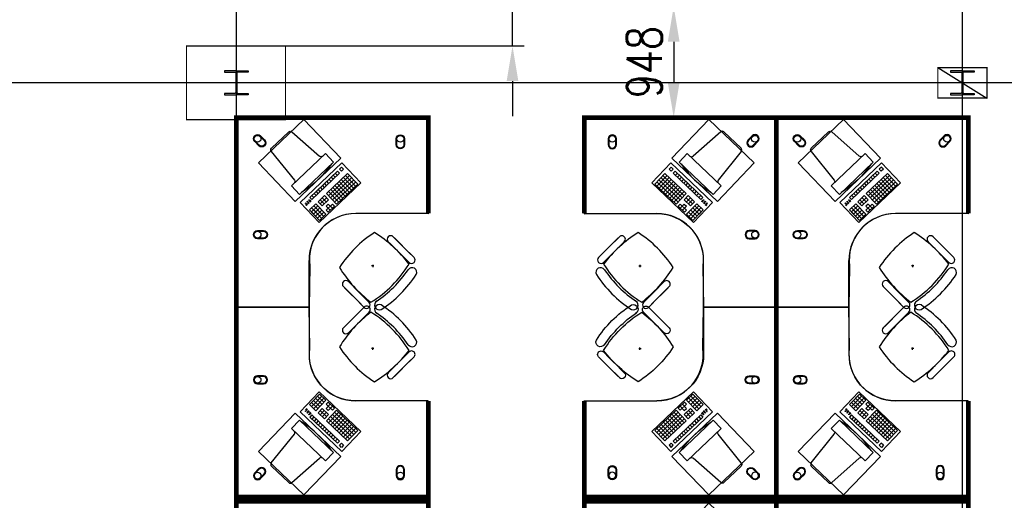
# Model space of a CAD drawing. Header units: millimetres. Extents: x -312551 to 250764, y -35891 to 59426.
# Tile 97 of 256: x -248676 to -240268, y 40443 to 44549. Entities that reach past the tile are written whole.
import ezdxf

# ---------------------------------------------------------------- set-up
doc = ezdxf.new("R2010")
doc.units = ezdxf.units.MM
doc.header["$LTSCALE"] = 2.5
doc.layers.add('FO-00 - FURN$0$FURNITURE', color=22, linetype='Continuous')
doc.layers.add('FO-00 - FURN$0$SP-01$0$FIT-OUT$0$FURNITURE', color=22, linetype='Continuous')
doc.styles.add('ROMANS', font='romans.shx', dxfattribs={"width": 0.8})
doc.dimstyles.new('100NFDIM', dxfattribs={"dimscale": 100, "dimtxt": 3, "dimasz": 3, "dimexe": 1, "dimexo": 1, "dimgap": 1, "dimtad": 1, "dimdec": 0, "dimdsep": 46, "dimtxsty": 'ROMANS', "dimcen": 3, "dimclrd": 4, "dimclre": 4, "dimclrt": 1, "dimaunit": 1, "dimadec": 0, "dimazin": 0, "dimtfac": 1, "dimtdec": 0, "dimtmove": 0, "dimatfit": 3, "dimfxl": 0, "dimtolj": 1, "dimarcsym": 0})

# ---------------------------------------------------------------- blocks, each defined once
blk = doc.blocks.new('FO-00 - FURN$0$SP-01$0$FIT-OUT$0$PC')
at = {"layer": 'FO-00 - FURN$0$SP-01$0$FIT-OUT$0$FURNITURE', "linetype": 'Continuous'}
for p, q in [((241.8, -93.1), (98, -236.8)), ((268.8, -92), (509.4, -294.6)), ((96.9, -263.9), (299.5, -504.5))]:
    blk.add_line(p, q, dxfattribs=at)
blk.add_lwpolyline([(276, -553.9), (346.7, -624.6), (629.5, -341.8), (558.8, -271)], close=True, dxfattribs=at)
for centre, radius, start, end in [((255.9, -107.2), 20, 49.89909, 135), ((112.2, -251), 20, 135, 220.10091), ((522.3, -279.3), 20, 229.89909, 315), ((-109.9, 114.8), 864, 303.17791, 326.82209), ((284.2, -517.4), 20, 315, 40.10091)]:
    blk.add_arc(centre, radius, start, end, dxfattribs=at)
blk = doc.blocks.new('desk')
at = {"layer": 'FO-00 - FURN$0$FURNITURE', "extrusion": (6.58823e-06, 1.6454e-07, 1)}
blk.add_line((184739.1, 75571.8, 0), (184169.1, 75571.7, 0), dxfattribs=at)
at = {"layer": 'FO-00 - FURN$0$FURNITURE'}
for p, q in [((184170.2, 75552.8), (184170.2, 74952.8)), ((183794.8, 75449.6), (183883.4, 75361)), ((183690.8, 75399.2), (183690.9, 75399.1)), ((183752.3, 75407.1), (183840.9, 75318.5)), ((183919.8, 75239.7), (183778.4, 75381.1)), ((183962.2, 75282.1), (183820.8, 75423.5)), ((183972, 75272.4), (183883.4, 75361)), ((183929.5, 75229.9), (183840.9, 75318.5)), ((183733.3, 75097.7), (183713.3, 75096.7)), ((183723.8, 75107.2), (183722.8, 75087.2)), ((183369, 75023.8), (183457.6, 74935.2)), ((183411.4, 75066.2), (183500, 74977.6)), ((183536.4, 74856.3), (183395, 74997.7)), ((183546.2, 74846.6), (183457.6, 74935.2)), ((183588.6, 74889), (183500, 74977.6)), ((184094.3, 74639.5), (184432.6, 74994)), ((184422.6, 74969), (184250, 74788.2)), ((184440.7, 74951.8), (184268.1, 74770.9)), ((184458.7, 74934.5), (184286.2, 74753.7)), ((184388.1, 74932.9), (184478.5, 74846.6)), ((184405.3, 74951), (184495.7, 74864.7)), ((184422.6, 74969), (184513, 74882.8)), ((184422.6, 74969), (184513, 74882.8)), ((184422.6, 74969), (184513, 74882.8)), ((184432.6, 74994), (184602.6, 74831.8)), ((184432.6, 74994), (184602.6, 74831.8)), ((184432.6, 74994), (184602.6, 74831.8)), ((184301.8, 74842.4), (184392.2, 74756.1)), ((184476.8, 74917.3), (184304.2, 74736.4)), ((184319, 74860.5), (184409.5, 74774.2)), ((184494.9, 74900), (184322.3, 74719.1)), ((184336.3, 74878.6), (184426.7, 74792.3)), ((184513, 74882.8), (184340.4, 74701.9)), ((184353.5, 74896.7), (184444, 74810.4)), ((184370.8, 74914.8), (184461.2, 74828.5)), ((184549.2, 74848.2), (184531.9, 74830.1)), ((184549.2, 74848.2), (184567.3, 74831)), ((184549.2, 74848.2), (184567.3, 74831)), ((184549.2, 74848.2), (184567.3, 74831)), ((184232.7, 74770.1), (184180.9, 74715.8)), ((184250.8, 74752.8), (184199, 74698.6)), ((184232.7, 74770.1), (184250.8, 74752.8)), ((184250, 74788.2), (184340.4, 74701.9)), ((184602.6, 74831.8), (184264.3, 74477.3)), ((184267.2, 74806.3), (184357.7, 74720)), ((184284.5, 74824.4), (184374.9, 74738.1)), ((184514.7, 74812.1), (184290.3, 74576.9)), ((184532.7, 74794.8), (184308.4, 74559.7)), ((184462.9, 74757.8), (184481, 74740.5)), ((184480.1, 74775.9), (184498.2, 74758.6)), ((184497.4, 74794), (184515.5, 74776.7)), ((184514.7, 74812.1), (184532.7, 74794.8)), ((184531.9, 74830.1), (184550, 74812.9)), ((184567.3, 74831), (184550, 74812.9)), ((184163.7, 74697.8), (184111.9, 74643.5)), ((184181.8, 74680.5), (184130, 74626.2)), ((184146.4, 74679.7), (184218.8, 74610.6)), ((184163.7, 74697.8), (184254.1, 74611.5)), ((184180.9, 74715.8), (184199, 74698.6)), ((184198.2, 74733.9), (184234.4, 74699.4)), ((184215.5, 74752), (184251.6, 74717.5)), ((184251.6, 74717.5), (184234.4, 74699.4)), ((184287, 74718.3), (184235.2, 74664.1)), ((184252.5, 74682.1), (184288.6, 74647.6)), ((184305.1, 74701.1), (184253.3, 74646.8)), ((184269.7, 74700.2), (184305.9, 74665.7)), ((184323.2, 74683.8), (184271.4, 74629.5)), ((184287, 74718.3), (184323.2, 74683.8)), ((184393.8, 74685.5), (184411.9, 74668.2)), ((184411.1, 74703.5), (184429.2, 74686.3)), ((184428.4, 74721.6), (184446.5, 74704.4)), ((184445.6, 74739.7), (184463.7, 74722.5)), ((184264.3, 74477.3), (184094.3, 74639.5)), ((184111.9, 74643.5), (184184.3, 74574.5)), ((184129.2, 74661.6), (184201.5, 74592.5)), ((184199.9, 74663.2), (184148.1, 74609)), ((184217.9, 74646), (184166.2, 74591.7)), ((184217.9, 74646), (184166.2, 74591.7)), ((184166.2, 74591.7), (184202.3, 74557.2)), ((184183.4, 74609.8), (184219.6, 74575.3)), ((184236, 74628.7), (184184.3, 74574.5)), ((184236, 74628.7), (184184.3, 74574.5)), ((184200.7, 74627.9), (184236.9, 74593.4)), ((184254.1, 74611.5), (184202.3, 74557.2)), ((184235.2, 74664.1), (184271.4, 74629.5)), ((184307.5, 74595), (184325.6, 74577.8)), ((184324.8, 74613.1), (184342.9, 74595.9)), ((184342.1, 74631.2), (184360.2, 74613.9)), ((184359.3, 74649.3), (184377.4, 74632)), ((184376.6, 74667.4), (184394.7, 74650.1)), ((183370.2, 74552.8), (183770.2, 74552.8)), ((183370.2, 73952.8), (183370.2, 74552.8)), ((184248.1, 74538.9), (184237.6, 74527.9)), ((184249.5, 74537.5), (184239.1, 74526.5)), ((184251, 74536.1), (184240.5, 74525.1)), ((184252.4, 74534.7), (184241.9, 74523.8)), ((184262.7, 74554.2), (184253.1, 74544.1)), ((184264.1, 74552.8), (184254.5, 74542.7)), ((184265.6, 74551.4), (184256, 74541.3)), ((184267, 74550), (184257.4, 74540)), ((184278.6, 74571.2), (184267.6, 74559.7)), ((184280.1, 74569.9), (184269.1, 74558.3)), ((184281.5, 74568.5), (184270.5, 74557)), ((184283, 74567.1), (184272, 74555.6)), ((184290.3, 74576.9), (184308.4, 74559.7))]:
    blk.add_line(p, q, dxfattribs=at)
at = {"layer": 'FO-00 - FURN$0$FURNITURE', "const_width": 40}
blk.add_lwpolyline([(183370.2, 73932.8), (184990.2, 73932.8), (184990.2, 75572.7), (184172.4, 75572.7)], dxfattribs=at)
at = {"layer": 'FO-00 - FURN$0$FURNITURE', "elevation": 0}
blk.add_lwpolyline([(184169, 75571.8), (184170.2, 74952.8, -0.455459), (183720.2, 74559.7), (183370.2, 74552.8), (183370.2, 73932.8), (184990.2, 73932.8), (184990.2, 75572.7)], format="xyb", close=True, dxfattribs=at)
at = {"layer": 'FO-00 - FURN$0$FURNITURE'}
for points in [[(184758.5, 75367.8, 1), (184758.5, 75297.8), (184808.5, 75297.8, 1), (184808.5, 75367.8)], [(184758.5, 75361.8, 1), (184758.5, 75303.8), (184808.5, 75303.8, 1), (184808.5, 75361.8)], [(184025.2, 74163.3, 1), (183955.2, 74163.3), (183955.2, 74113.3, 1), (184025.2, 74113.3)], [(184019.2, 74163.3, 1), (183961.2, 74163.3), (183961.2, 74113.3, 1), (184019.2, 74113.3)], [(184798.7, 74173.6, 1), (184749.2, 74124.1), (184784.5, 74088.8, 1), (184834, 74138.2)], [(184794.4, 74169.4, 1), (184753.4, 74128.3), (184788.8, 74093, 1), (184829.8, 74134)]]:
    blk.add_lwpolyline(points, format="xyb", close=True, dxfattribs=at)
blk.add_lwpolyline([(184644.1, 74823.3), (184274.1, 74435.5), (184604, 74120.7), (184974, 74508.5)], close=True, dxfattribs=at)
for centre, radius in [((184808.5, 75332.8), 29), ((184257.9, 74524.9), 3), ((184271.7, 74539.4), 3), ((184285.5, 74553.8), 3), ((183990.2, 74113.3), 29), ((184809.3, 74113.5), 29)]:
    blk.add_circle(centre, radius, dxfattribs=at)
for centre, radius, start, end in [((184191.8, 74628.2), 1000, 122.78732, 147.21305), ((183667.5, 75432.3), 40.4, 305.20982, 115.06842), ((183773.6, 75428.4), 30, 45.00019, 225.00019), ((184263.2, 74555.3), 1000, 121.61039, 148.25865), ((184249.1, 74569.4), 1000, 123.93667, 146.14435), ((183051.9, 74513.2), 1127.4, 32.06044, 52.44572), ((183950.8, 75251.2), 30, 225.00019, 45.00019), ((183387.8, 75152.6), 40.4, 154.93196, 331.98006), ((183166.2, 75652.4), 1000, 302.8675, 327.2662), ((183390.2, 75045), 30, 45.00019, 225.00019), ((184306.9, 75768.2), 1127.4, 217.52757, 237.96558), ((183770.2, 74952.8), 400, 270.00019, 0.00019), ((183567.4, 74867.8), 30, 225.00019, 45.00019)]:
    blk.add_arc(centre, radius, start, end, dxfattribs=at)
at = {"layer": 'FO-00 - FURN$0$FURNITURE', "rotation": 181.3405219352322}
blk.add_blockref('FO-00 - FURN$0$SP-01$0$FIT-OUT$0$PC', (184971.6, 74145.1), dxfattribs=at)
blk = doc.blocks.new('*D322')
at = {"color": 4, "lineweight": -2, "ltscale": 500000}
for p, q in [((-243022.8, 44660.7), (-243191.2, 44660.7)), ((-243091.2, 44360.7), (-243091.2, 44012.5)), ((-243022.8, 43712.5), (-243191.2, 43712.5))]:
    blk.add_line(p, q, dxfattribs=at)
at = {"color": 4, "ltscale": 500000}
for points in [[(-243141.2, 44360.7), (-243041.2, 44360.7), (-243091.2, 44660.7)], [(-243141.2, 44012.5), (-243041.2, 44012.5), (-243091.2, 43712.5)]]:
    blk.add_solid(points, dxfattribs=at)
at = {"layer": 'Defpoints', "color": 0, "ltscale": 500000}
for p in [(-242922.8, 44660.7, 0), (-243091.2, 43712.5), (-242922.8, 43712.5, 0)]:
    blk.add_point(p, dxfattribs=at)
at = {"color": 1, "ltscale": 500000, "insert": (-243341.2, 44186.6), "char_height": 300, "attachment_point": 5, "rotation": 90, "style": 'ROMANS'}
blk.add_mtext('\\A1;948', dxfattribs=at)
blk = doc.blocks.new('*D323')
at = {"color": 4, "lineweight": -2, "ltscale": 500000}
for p, q in [((-244467.6, 44960.7), (-244467.6, 46077.8)), ((-246409.2, 44660.7), (-244367.6, 44660.7)), ((-244467.6, 44324.5), (-244467.6, 44660.7)), ((-246409.2, 44324.5), (-244367.6, 44324.5)), ((-244467.6, 44024.5), (-244467.6, 43724.5))]:
    blk.add_line(p, q, dxfattribs=at)
at = {"color": 4, "ltscale": 500000}
for points in [[(-244517.6, 44960.7), (-244417.6, 44960.7), (-244467.6, 44660.7)], [(-244517.6, 44024.5), (-244417.6, 44024.5), (-244467.6, 44324.5)]]:
    blk.add_solid(points, dxfattribs=at)
at = {"layer": 'Defpoints', "color": 0, "ltscale": 500000}
for p in [(-246509.2, 44660.7), (-244467.6, 44660.7), (-246509.2, 44324.5)]:
    blk.add_point(p, dxfattribs=at)
at = {"color": 1, "ltscale": 500000, "insert": (-244717.6, 45669.2), "char_height": 300, "attachment_point": 5, "rotation": 90, "style": 'ROMANS'}
blk.add_mtext('\\A1;336', dxfattribs=at)

msp = doc.modelspace()

# ---------------------------------------------------------------- linework, layer by layer
at = {"color": 8}
for p, q in [((-246825.5, -27784), (-246825.5, 58409.3)), ((-240625.5, -31409.4), (-240625.5, 58409.3)), ((-240835.5, 44139.5), (-240415.5, 43879.5)), ((-231058.6, 44009.5), (-311086.5, 44009.5)), ((-245926.5, 43325), (-246281, 42986.7)), ((-245764.2, 43155), (-245926.5, 43325)), ((-245764.2, 43155), (-245926.5, 43325)), ((-245764.2, 43155), (-245926.5, 43325)), ((-241316.5, 43325, 0), (-241671, 42986.7, 0)), ((-241154.3, 43154.9, 0), (-241316.5, 43325, 0)), ((-241154.3, 43154.9, 0), (-241316.5, 43325, 0)), ((-241154.3, 43154.9, 0), (-241316.5, 43325, 0)), ((-245963.5, 43255.1), (-246198.6, 43030.7)), ((-245946.2, 43237), (-246181.3, 43012.7)), ((-245875.5, 43235.4), (-246056.4, 43062.8)), ((-245982.4, 43202.5), (-245999.6, 43220.6)), ((-245964.3, 43219.8), (-245981.6, 43237.9)), ((-245946.2, 43237), (-245963.5, 43255.1)), ((-245927.3, 43289.6), (-245945.4, 43272.4)), ((-245928.1, 43254.3), (-245945.4, 43272.4)), ((-245910, 43271.6), (-245928.1, 43254.3)), ((-245910, 43271.6), (-245927.3, 43289.6)), ((-245910, 43271.6), (-245927.3, 43289.6)), ((-245910, 43271.6), (-245927.3, 43289.6)), ((-245789.2, 43144.9), (-245875.5, 43235.4)), ((-245789.2, 43144.9), (-245875.5, 43235.4)), ((-245789.2, 43144.9), (-245875.5, 43235.4)), ((-241353.5, 43255.1, 0), (-241588.6, 43030.7, 0)), ((-241336.2, 43237, 0), (-241571.4, 43012.6, 0)), ((-241265.6, 43235.4, 0), (-241446.4, 43062.8, 0)), ((-241372.4, 43202.5, 0), (-241389.7, 43220.6, 0)), ((-241354.3, 43219.7, 0), (-241371.6, 43237.8, 0)), ((-241336.2, 43237, 0), (-241353.5, 43255.1, 0)), ((-241317.3, 43289.6, 0), (-241335.4, 43272.4, 0)), ((-241318.2, 43254.3, 0), (-241335.4, 43272.4, 0)), ((-241300.1, 43271.5, 0), (-241318.2, 43254.3, 0)), ((-241300.1, 43271.5, 0), (-241317.3, 43289.6, 0)), ((-241300.1, 43271.5, 0), (-241317.3, 43289.6, 0)), ((-241300.1, 43271.5, 0), (-241317.3, 43289.6, 0)), ((-241179.3, 43144.9, 0), (-241265.6, 43235.4, 0)), ((-241179.3, 43144.9, 0), (-241265.6, 43235.4, 0)), ((-241179.3, 43144.9, 0), (-241265.6, 43235.4, 0)), ((-246118.7, 42816.7), (-245764.2, 43155)), ((-246054.7, 43133.5), (-246072, 43151.6)), ((-246036.6, 43150.7), (-246053.9, 43168.8)), ((-245858.3, 43217.3), (-246039.1, 43044.7)), ((-246018.6, 43168), (-246035.8, 43186.1)), ((-245841, 43199.2), (-246021.9, 43026.6)), ((-246000.5, 43185.3), (-246017.7, 43203.3)), ((-245823.7, 43181.1), (-246004.6, 43008.5)), ((-245806.5, 43163), (-245987.3, 42990.4)), ((-245789.2, 43144.9), (-245970.1, 42972.4)), ((-245879.7, 43058.6), (-245966, 43149.1)), ((-245861.6, 43075.9), (-245947.9, 43166.3)), ((-245843.5, 43093.2), (-245929.8, 43183.6)), ((-245825.4, 43110.4), (-245911.7, 43200.9)), ((-245807.3, 43127.7), (-245893.6, 43218.1)), ((-241508.8, 42816.7, 0), (-241154.3, 43154.9, 0)), ((-241444.8, 43133.4, 0), (-241462, 43151.5, 0)), ((-241426.7, 43150.7, 0), (-241443.9, 43168.8, 0)), ((-241248.3, 43217.3, 0), (-241429.2, 43044.7, 0)), ((-241408.6, 43168, 0), (-241425.9, 43186.1, 0)), ((-241231, 43199.2, 0), (-241411.9, 43026.6, 0)), ((-241390.5, 43185.2, 0), (-241407.8, 43203.3, 0)), ((-241213.8, 43181.1, 0), (-241394.6, 43008.5, 0)), ((-241196.5, 43163, 0), (-241377.4, 42990.4, 0)), ((-241179.3, 43144.9, 0), (-241360.1, 42972.3, 0)), ((-241269.7, 43058.6, 0), (-241356, 43149.1, 0)), ((-241251.6, 43075.9, 0), (-241337.9, 43166.3, 0)), ((-241233.5, 43093.1, 0), (-241319.8, 43183.6, 0)), ((-241215.4, 43110.4, 0), (-241301.7, 43200.8, 0)), ((-241197.3, 43127.7, 0), (-241283.6, 43218.1, 0)), ((-246145.2, 43047.2), (-246162.4, 43065.3)), ((-246127.1, 43064.4), (-246144.3, 43082.5)), ((-246109, 43081.7), (-246126.3, 43099.8)), ((-246090.9, 43099), (-246108.2, 43117)), ((-246072.8, 43116.2), (-246090.1, 43134.3)), ((-245970.1, 42972.4), (-246056.4, 43062.8)), ((-245952, 42989.6), (-246038.3, 43080)), ((-245933.9, 43006.9), (-246020.2, 43097.3)), ((-245915.8, 43024.1), (-246002.1, 43114.6)), ((-245897.7, 43041.4), (-245984, 43131.8)), ((-241535.2, 43047.2, 0), (-241552.5, 43065.2, 0)), ((-241517.1, 43064.4, 0), (-241534.4, 43082.5, 0)), ((-241499, 43081.7, 0), (-241516.3, 43099.8, 0)), ((-241480.9, 43098.9, 0), (-241498.2, 43117, 0)), ((-241462.9, 43116.2, 0), (-241480.1, 43134.3, 0)), ((-241360.1, 42972.3, 0), (-241446.4, 43062.8, 0)), ((-241342, 42989.6, 0), (-241428.3, 43080, 0)), ((-241324, 43006.8, 0), (-241410.2, 43097.3, 0)), ((-241305.9, 43024.1, 0), (-241392.2, 43114.5, 0)), ((-241287.8, 43041.4, 0), (-241374.1, 43131.8, 0)), ((-246281, 42986.7), (-246118.7, 42816.7)), ((-246223.5, 42974.8), (-246234.5, 42964.3)), ((-246222.2, 42973.3), (-246233.1, 42962.9)), ((-246220.8, 42971.9), (-246231.7, 42961.4)), ((-246219.4, 42970.4), (-246230.4, 42960)), ((-246208.3, 42989.4), (-246218.3, 42979.8)), ((-246206.9, 42987.9), (-246216.9, 42978.3)), ((-246205.5, 42986.5), (-246215.6, 42976.9)), ((-246204.1, 42985), (-246214.2, 42975.4)), ((-246191.2, 43005.4), (-246202.7, 42994.4)), ((-246189.8, 43003.9), (-246201.3, 42992.9)), ((-246146.8, 42976.5), (-246201.1, 42924.7)), ((-246188.4, 43002.5), (-246199.9, 42991.5)), ((-246181.3, 43012.7), (-246198.6, 43030.7)), ((-246187, 43001), (-246198.6, 42990)), ((-246163.3, 43029.9), (-246180.5, 43048)), ((-246060.5, 42886.1), (-246146.8, 42976.5)), ((-246074.5, 43045.5), (-246128.7, 42993.7)), ((-246094.2, 42957.6), (-246128.7, 42993.7)), ((-246057.2, 43027.4), (-246111.5, 42975.7)), ((-246076.1, 42974.8), (-246110.6, 43011)), ((-246040, 43009.4), (-246094.2, 42957.6)), ((-246058, 42992.1), (-246092.6, 43028.3)), ((-246040, 43009.4), (-246074.5, 43045.5)), ((-246005.4, 42973.2), (-246059.7, 42921.4)), ((-246040.8, 42974), (-246058.9, 42956.7)), ((-246006.3, 42937.8), (-246040.8, 42974)), ((-245988.2, 42955.1), (-246005.4, 42973.2)), ((-241671, 42986.7, 0), (-241508.8, 42816.7, 0)), ((-241613.6, 42974.7, 0), (-241624.5, 42964.3, 0)), ((-241612.2, 42973.3, 0), (-241623.2, 42962.8, 0)), ((-241610.8, 42971.9, 0), (-241621.8, 42961.4, 0)), ((-241609.4, 42970.4, 0), (-241620.4, 42959.9, 0)), ((-241598.3, 42989.3, 0), (-241608.4, 42979.7, 0)), ((-241596.9, 42987.9, 0), (-241607, 42978.3, 0)), ((-241595.5, 42986.4, 0), (-241605.6, 42976.8, 0)), ((-241594.1, 42985, 0), (-241604.2, 42975.4, 0)), ((-241581.2, 43005.3, 0), (-241592.7, 42994.3, 0)), ((-241579.8, 43003.9, 0), (-241591.4, 42992.9, 0)), ((-241536.9, 42976.5, 0), (-241591.1, 42924.7, 0)), ((-241578.4, 43002.4, 0), (-241590, 42991.4, 0)), ((-241571.4, 43012.6, 0), (-241588.6, 43030.7, 0)), ((-241577.1, 43001, 0), (-241588.6, 42990, 0)), ((-241553.3, 43029.9, 0), (-241570.5, 43048, 0)), ((-241450.6, 42886, 0), (-241536.9, 42976.5, 0)), ((-241464.5, 43045.5, 0), (-241518.8, 42993.7, 0)), ((-241484.2, 42957.5, 0), (-241518.8, 42993.7, 0)), ((-241447.2, 43027.4, 0), (-241501.5, 42975.6, 0)), ((-241466.2, 42974.8, 0), (-241500.7, 43011, 0)), ((-241430, 43009.3, 0), (-241484.2, 42957.5, 0)), ((-241448.1, 42992.1, 0), (-241482.6, 43028.2, 0)), ((-241430, 43009.3, 0), (-241464.5, 43045.5, 0)), ((-241395.5, 42973.2, 0), (-241449.7, 42921.4, 0)), ((-241430.8, 42974, 0), (-241448.9, 42956.7, 0)), ((-241396.3, 42937.8, 0), (-241430.8, 42974, 0)), ((-241378.2, 42955.1, 0), (-241395.5, 42973.2, 0)), ((-246166.6, 42888.5), (-246201.1, 42924.7)), ((-246129.6, 42958.4), (-246183.8, 42906.6)), ((-246129.6, 42958.4), (-246183.8, 42906.6)), ((-246114.8, 42834.3), (-246183.8, 42906.6)), ((-246148.5, 42905.8), (-246183, 42942)), ((-246112.3, 42940.3), (-246166.6, 42888.5)), ((-246112.3, 42940.3), (-246166.6, 42888.5)), ((-246096.7, 42851.5), (-246165.7, 42923.9)), ((-246130.4, 42923.1), (-246164.9, 42959.2)), ((-246095, 42922.2), (-246149.3, 42870.5)), ((-246078.6, 42868.8), (-246147.6, 42941.1)), ((-246077.8, 42904.1), (-246132, 42852.4)), ((-246060.5, 42886.1), (-246114.8, 42834.3)), ((-246042.4, 42903.3), (-246059.7, 42921.4)), ((-246024.3, 42920.6), (-246058.9, 42956.7)), ((-245988.2, 42955.1), (-246042.4, 42903.3)), ((-245205.5, 42892.6), (-245805.5, 42892.6)), ((-241556.6, 42888.5, 0), (-241591.1, 42924.7, 0)), ((-241519.6, 42958.4, 0), (-241573.9, 42906.6, 0)), ((-241519.6, 42958.4, 0), (-241573.9, 42906.6, 0)), ((-241504.8, 42834.3, 0), (-241573.9, 42906.6, 0)), ((-241538.5, 42905.8, 0), (-241573, 42941.9, 0)), ((-241502.3, 42940.3, 0), (-241556.6, 42888.5, 0)), ((-241502.3, 42940.3, 0), (-241556.6, 42888.5, 0)), ((-241486.7, 42851.5, 0), (-241555.8, 42923.9, 0)), ((-241520.4, 42923, 0), (-241554.9, 42959.2, 0)), ((-241485.1, 42922.2, 0), (-241539.3, 42870.4, 0)), ((-241468.6, 42868.8, 0), (-241537.7, 42941.1, 0)), ((-241467.8, 42904.1, 0), (-241522.1, 42852.3, 0)), ((-241450.6, 42886, 0), (-241504.8, 42834.3, 0)), ((-241432.5, 42903.3, 0), (-241449.7, 42921.4, 0)), ((-241414.4, 42920.5, 0), (-241448.9, 42956.7, 0)), ((-241378.2, 42955.1, 0), (-241432.5, 42903.3, 0)), ((-240595.5, 42892.5, 0), (-241195.5, 42892.5, 0)), ((-245528.3, 42651.9), (-245439.7, 42563.3)), ((-245518.6, 42642.2), (-245377.2, 42500.8)), ((-245485.9, 42694.3), (-245397.3, 42605.7)), ((-245476.2, 42684.6), (-245334.8, 42543.2)), ((-240918.4, 42651.9, 0), (-240829.8, 42563.3, 0)), ((-240908.6, 42642.2, 0), (-240767.2, 42500.7, 0)), ((-240875.9, 42694.3, 0), (-240787.3, 42605.7, 0)), ((-240866.2, 42684.6, 0), (-240724.8, 42543.2, 0)), ((-245351.1, 42474.7), (-245439.7, 42563.3)), ((-245308.7, 42517.1), (-245397.3, 42605.7)), ((-240741.2, 42474.7, 0), (-240829.8, 42563.3, 0)), ((-240698.7, 42517.1, 0), (-240787.3, 42605.7, 0)), ((-246205.5, 42092.6), (-246205.5, 42492.6)), ((-241595.5, 42092.5, 0), (-241595.5, 42492.5, 0)), ((-245651.1, 42446.2), (-245671.1, 42445.2)), ((-245660.6, 42455.7), (-245661.6, 42435.7)), ((-245359, 42413.1), (-245359.2, 42413.2)), ((-241041.1, 42446.2, 0), (-241061.1, 42445.2, 0)), ((-241050.6, 42455.7, 0), (-241051.6, 42435.7, 0)), ((-240749.1, 42413.1, 0), (-240749.2, 42413.2, 0)), ((-245869.3, 42311), (-245780.7, 42222.4)), ((-241259.3, 42310.9, 0), (-241170.7, 42222.3, 0)), ((-245911.7, 42268.5), (-245823.1, 42179.9)), ((-245902, 42258.8), (-245760.5, 42117.4)), ((-245692.1, 42133.8), (-245780.7, 42222.4)), ((-241301.7, 42268.5, 0), (-241213.1, 42179.9, 0)), ((-241292, 42258.8, 0), (-241150.6, 42117.4, 0)), ((-241082.1, 42133.7, 0), (-241170.7, 42222.3, 0)), ((-245734.5, 42091.3), (-245823.1, 42179.9)), ((-241124.5, 42091.3, 0), (-241213.1, 42179.9, 0)), ((-246805.5, 42092.6), (-246205.5, 42092.6)), ((-246805.5, 42092.5), (-246205.5, 42092.5)), ((-246205.5, 42092.5), (-246205.5, 41692.5)), ((-245902, 41926.3), (-245760.5, 42067.7)), ((-245734.5, 42093.7), (-245823.1, 42005.1)), ((-245692.1, 42051.3), (-245780.7, 41962.7)), ((-242195.5, 42092.6, 0), (-241595.5, 42092.6, 0)), ((-242195.5, 42092.5, 0), (-241595.5, 42092.5, 0)), ((-241595.5, 42092.6, 0), (-241595.5, 41692.6, 0)), ((-241292, 41926.3, 0), (-241150.6, 42067.7, 0)), ((-241124.5, 42093.8, 0), (-241213.1, 42005.2, 0)), ((-241082.1, 42051.3, 0), (-241170.7, 41962.7, 0)), ((-245911.7, 41916.5), (-245823.1, 42005.1)), ((-245869.3, 41874.1), (-245780.7, 41962.7)), ((-241301.7, 41916.6, 0), (-241213.1, 42005.2, 0)), ((-241259.3, 41874.1, 0), (-241170.7, 41962.7, 0)), ((-245651.1, 41738.9), (-245671.1, 41739.9)), ((-245660.6, 41729.4), (-245661.6, 41749.4)), ((-245351.1, 41710.4), (-245439.7, 41621.8)), ((-245359, 41771.9), (-245359.2, 41771.9)), ((-241041.1, 41738.9, 0), (-241061.1, 41739.9, 0)), ((-241050.6, 41729.4, 0), (-241051.6, 41749.4, 0)), ((-240741.2, 41710.4, 0), (-240829.8, 41621.8, 0)), ((-240749.1, 41772, 0), (-240749.2, 41771.9, 0)), ((-245518.6, 41542.9), (-245377.2, 41684.3)), ((-245476.2, 41500.5), (-245334.8, 41641.9)), ((-245308.7, 41667.9), (-245397.3, 41579.3)), ((-240908.6, 41542.9, 0), (-240767.2, 41684.4, 0)), ((-240866.2, 41500.5, 0), (-240724.8, 41641.9, 0)), ((-240698.7, 41668, 0), (-240787.3, 41579.4, 0)), ((-245528.3, 41533.2), (-245439.7, 41621.8)), ((-245485.9, 41490.7), (-245397.3, 41579.3)), ((-240918.4, 41533.2, 0), (-240829.8, 41621.8, 0)), ((-240875.9, 41490.8, 0), (-240787.3, 41579.4, 0)), ((-246281, 41198.4), (-246118.7, 41368.4)), ((-246166.6, 41296.6), (-246201.1, 41260.4)), ((-246114.8, 41350.8), (-246183.8, 41278.5)), ((-246112.3, 41244.8), (-246166.6, 41296.6)), ((-246112.3, 41244.8), (-246166.6, 41296.6)), ((-246096.7, 41333.6), (-246165.7, 41261.2)), ((-246095, 41262.9), (-246149.3, 41314.6)), ((-246078.6, 41316.3), (-246147.6, 41243.9)), ((-246060.5, 41299), (-246146.8, 41208.6)), ((-246077.8, 41280.9), (-246132, 41332.7)), ((-246118.7, 41368.4), (-245764.2, 41030.1)), ((-246060.5, 41299), (-246114.8, 41350.8)), ((-245205.5, 41292.5), (-245805.5, 41292.5)), ((-241671, 41198.4, 0), (-241508.8, 41368.4, 0)), ((-241556.6, 41296.6, 0), (-241591.1, 41260.4, 0)), ((-241504.8, 41350.8, 0), (-241573.9, 41278.5, 0)), ((-241502.3, 41244.8, 0), (-241556.6, 41296.6, 0)), ((-241502.3, 41244.8, 0), (-241556.6, 41296.6, 0)), ((-241486.7, 41333.6, 0), (-241555.8, 41261.2, 0)), ((-241485.1, 41262.9, 0), (-241539.3, 41314.7, 0)), ((-241468.6, 41316.3, 0), (-241537.7, 41244, 0)), ((-241450.6, 41299.1, 0), (-241536.9, 41208.6, 0)), ((-241467.8, 41281, 0), (-241522.1, 41332.8, 0)), ((-241508.8, 41368.4, 0), (-241154.3, 41030.1, 0)), ((-241450.6, 41299.1, 0), (-241504.8, 41350.8, 0)), ((-240595.5, 41292.6, 0), (-241195.5, 41292.6, 0)), ((-246223.5, 41210.3), (-246234.5, 41220.8)), ((-246222.2, 41211.8), (-246233.1, 41222.2)), ((-246220.8, 41213.2), (-246231.7, 41223.7)), ((-246219.4, 41214.7), (-246230.4, 41225.1)), ((-246208.3, 41195.7), (-246218.3, 41205.3)), ((-246206.9, 41197.2), (-246216.9, 41206.8)), ((-246205.5, 41198.6), (-246215.6, 41208.2)), ((-246204.1, 41200.1), (-246214.2, 41209.7)), ((-246146.8, 41208.6), (-246201.1, 41260.4)), ((-246129.6, 41226.7), (-246183.8, 41278.5)), ((-246129.6, 41226.7), (-246183.8, 41278.5)), ((-246148.5, 41279.3), (-246183, 41243.1)), ((-246130.4, 41262), (-246164.9, 41225.9)), ((-246094.2, 41227.5), (-246128.7, 41191.3)), ((-246057.2, 41157.6), (-246111.5, 41209.4)), ((-246076.1, 41210.3), (-246110.6, 41174.1)), ((-246040, 41175.7), (-246094.2, 41227.5)), ((-246042.4, 41281.8), (-246059.7, 41263.7)), ((-246005.4, 41211.9), (-246059.7, 41263.7)), ((-246024.3, 41264.5), (-246058.9, 41228.3)), ((-246040.8, 41211.1), (-246058.9, 41228.3)), ((-245970.1, 41212.7), (-246056.4, 41122.3)), ((-245988.2, 41230), (-246042.4, 41281.8)), ((-246006.3, 41247.3), (-246040.8, 41211.1)), ((-245988.2, 41230), (-246005.4, 41211.9)), ((-245789.2, 41040.1), (-245970.1, 41212.7)), ((-241613.6, 41210.3, 0), (-241624.5, 41220.8, 0)), ((-241612.2, 41211.8, 0), (-241623.2, 41222.2, 0)), ((-241610.8, 41213.2, 0), (-241621.8, 41223.7, 0)), ((-241609.4, 41214.7, 0), (-241620.4, 41225.1, 0)), ((-241598.3, 41195.8, 0), (-241608.4, 41205.3, 0)), ((-241596.9, 41197.2, 0), (-241607, 41206.8, 0)), ((-241595.5, 41198.6, 0), (-241605.6, 41208.2, 0)), ((-241594.1, 41200.1, 0), (-241604.2, 41209.7, 0)), ((-241536.9, 41208.6, 0), (-241591.1, 41260.4, 0)), ((-241519.6, 41226.7, 0), (-241573.9, 41278.5, 0)), ((-241519.6, 41226.7, 0), (-241573.9, 41278.5, 0)), ((-241538.5, 41279.3, 0), (-241573, 41243.1, 0)), ((-241520.4, 41262.1, 0), (-241554.9, 41225.9, 0)), ((-241484.2, 41227.5, 0), (-241518.8, 41191.4, 0)), ((-241447.2, 41157.7, 0), (-241501.5, 41209.5, 0)), ((-241466.2, 41210.3, 0), (-241500.7, 41174.1, 0)), ((-241430, 41175.8, 0), (-241484.2, 41227.5, 0)), ((-241432.5, 41281.8, 0), (-241449.7, 41263.7, 0)), ((-241395.5, 41211.9, 0), (-241449.7, 41263.7, 0)), ((-241414.4, 41264.5, 0), (-241448.9, 41228.4, 0)), ((-241430.8, 41211.1, 0), (-241448.9, 41228.4, 0)), ((-241360.1, 41212.8, 0), (-241446.4, 41122.3, 0)), ((-241378.2, 41230, 0), (-241432.5, 41281.8, 0)), ((-241396.3, 41247.3, 0), (-241430.8, 41211.1, 0)), ((-241378.2, 41230, 0), (-241395.5, 41211.9, 0)), ((-241179.3, 41040.2, 0), (-241360.1, 41212.8, 0)), ((-245926.5, 40860.1), (-246281, 41198.4)), ((-246191.2, 41179.7), (-246202.7, 41190.7)), ((-246189.8, 41181.2), (-246201.3, 41192.2)), ((-246188.4, 41182.6), (-246199.9, 41193.6)), ((-246187, 41184.1), (-246198.6, 41195.1)), ((-246181.3, 41172.4), (-246198.6, 41154.3)), ((-245963.5, 40930), (-246198.6, 41154.3)), ((-245946.2, 40948.1), (-246181.3, 41172.4)), ((-246163.3, 41155.2), (-246180.5, 41137.1)), ((-246145.2, 41137.9), (-246162.4, 41119.8)), ((-246127.1, 41120.6), (-246144.3, 41102.6)), ((-246074.5, 41139.6), (-246128.7, 41191.3)), ((-246058, 41193), (-246092.6, 41156.8)), ((-246040, 41175.7), (-246074.5, 41139.6)), ((-245875.5, 40949.7), (-246056.4, 41122.3)), ((-245858.3, 40967.8), (-246039.1, 41140.4)), ((-245952, 41195.5), (-246038.3, 41105)), ((-245841, 40985.9), (-246021.9, 41158.5)), ((-245933.9, 41178.2), (-246020.2, 41087.8)), ((-245823.7, 41004), (-246004.6, 41176.6)), ((-245915.8, 41161), (-246002.1, 41070.5)), ((-245806.5, 41022.1), (-245987.3, 41194.6)), ((-245897.7, 41143.7), (-245984, 41053.3)), ((-245879.7, 41126.4), (-245966, 41036)), ((-241316.5, 40860.1, 0), (-241671, 41198.4, 0)), ((-241581.2, 41179.8, 0), (-241592.7, 41190.8, 0)), ((-241579.8, 41181.2, 0), (-241591.4, 41192.2, 0)), ((-241578.4, 41182.7, 0), (-241590, 41193.7, 0)), ((-241577.1, 41184.1, 0), (-241588.6, 41195.1, 0)), ((-241571.4, 41172.5, 0), (-241588.6, 41154.4, 0)), ((-241353.5, 40930, 0), (-241588.6, 41154.4, 0)), ((-241336.2, 40948.1, 0), (-241571.4, 41172.5, 0)), ((-241553.3, 41155.2, 0), (-241570.5, 41137.1, 0)), ((-241535.2, 41137.9, 0), (-241552.5, 41119.9, 0)), ((-241517.1, 41120.7, 0), (-241534.4, 41102.6, 0)), ((-241464.5, 41139.6, 0), (-241518.8, 41191.4, 0)), ((-241448.1, 41193, 0), (-241482.6, 41156.9, 0)), ((-241430, 41175.8, 0), (-241464.5, 41139.6, 0)), ((-241265.6, 40949.7, 0), (-241446.4, 41122.3, 0)), ((-241248.3, 40967.8, 0), (-241429.2, 41140.4, 0)), ((-241342, 41195.5, 0), (-241428.3, 41105.1, 0)), ((-241231, 40985.9, 0), (-241411.9, 41158.5, 0)), ((-241324, 41178.2, 0), (-241410.2, 41087.8, 0)), ((-241213.8, 41004, 0), (-241394.6, 41176.6, 0)), ((-241305.9, 41161, 0), (-241392.2, 41070.6, 0)), ((-241196.5, 41022.1, 0), (-241377.4, 41194.7, 0)), ((-241287.8, 41143.7, 0), (-241374.1, 41053.3, 0)), ((-241269.7, 41126.5, 0), (-241356, 41036, 0)), ((-246109, 41103.4), (-246126.3, 41085.3)), ((-246090.9, 41086.1), (-246108.2, 41068)), ((-246072.8, 41068.9), (-246090.1, 41050.8)), ((-246054.7, 41051.6), (-246072, 41033.5)), ((-246036.6, 41034.4), (-246053.9, 41016.3)), ((-245861.6, 41109.2), (-245947.9, 41018.7)), ((-245843.5, 41091.9), (-245929.8, 41001.5)), ((-245825.4, 41074.7), (-245911.7, 40984.2)), ((-245807.3, 41057.4), (-245893.6, 40967)), ((-245789.2, 41040.1), (-245875.5, 40949.7)), ((-245789.2, 41040.1), (-245875.5, 40949.7)), ((-245789.2, 41040.1), (-245875.5, 40949.7)), ((-241499, 41103.4, 0), (-241516.3, 41085.3, 0)), ((-241480.9, 41086.2, 0), (-241498.2, 41068.1, 0)), ((-241462.9, 41068.9, 0), (-241480.1, 41050.8, 0)), ((-241444.8, 41051.6, 0), (-241462, 41033.6, 0)), ((-241426.7, 41034.4, 0), (-241443.9, 41016.3, 0)), ((-241251.6, 41109.2, 0), (-241337.9, 41018.8, 0)), ((-241233.5, 41092, 0), (-241319.8, 41001.5, 0)), ((-241215.4, 41074.7, 0), (-241301.7, 40984.3, 0)), ((-241197.3, 41057.4, 0), (-241283.6, 40967, 0)), ((-241179.3, 41040.2, 0), (-241265.6, 40949.7, 0)), ((-241179.3, 41040.2, 0), (-241265.6, 40949.7, 0)), ((-241179.3, 41040.2, 0), (-241265.6, 40949.7, 0)), ((-246018.6, 41017.1), (-246035.8, 40999)), ((-246000.5, 40999.8), (-246017.7, 40981.7)), ((-245982.4, 40982.6), (-245999.6, 40964.5)), ((-245964.3, 40965.3), (-245981.6, 40947.2)), ((-245764.2, 41030.1), (-245926.5, 40860.1)), ((-245764.2, 41030.1), (-245926.5, 40860.1)), ((-245764.2, 41030.1), (-245926.5, 40860.1)), ((-241408.6, 41017.1, 0), (-241425.9, 40999, 0)), ((-241390.5, 40999.9, 0), (-241407.8, 40981.8, 0)), ((-241372.4, 40982.6, 0), (-241389.7, 40964.5, 0)), ((-241354.3, 40965.3, 0), (-241371.6, 40947.3, 0)), ((-241154.3, 41030.1, 0), (-241316.5, 40860.1, 0)), ((-241154.3, 41030.1, 0), (-241316.5, 40860.1, 0)), ((-241154.3, 41030.1, 0), (-241316.5, 40860.1, 0)), ((-245946.2, 40948.1), (-245963.5, 40930)), ((-245928.1, 40930.8), (-245945.4, 40912.7)), ((-245927.3, 40895.5), (-245945.4, 40912.7)), ((-245910, 40913.5), (-245928.1, 40930.8)), ((-245910, 40913.5), (-245927.3, 40895.5)), ((-245910, 40913.5), (-245927.3, 40895.5)), ((-245910, 40913.5), (-245927.3, 40895.5)), ((-241336.2, 40948.1, 0), (-241353.5, 40930, 0)), ((-241318.2, 40930.8, 0), (-241335.4, 40912.7, 0)), ((-241317.3, 40895.5, 0), (-241335.4, 40912.7, 0)), ((-241300.1, 40913.6, 0), (-241318.2, 40930.8, 0)), ((-241300.1, 40913.6, 0), (-241317.3, 40895.5, 0)), ((-241300.1, 40913.6, 0), (-241317.3, 40895.5, 0)), ((-241300.1, 40913.6, 0), (-241317.3, 40895.5, 0))]:
    msp.add_line(p, q, dxfattribs=at)
at = {"color": 8, "extrusion": (1.6454e-07, 6.58823e-06, 1)}
for p, q in [((-245186.5, 43461.5, 0), (-245186.6, 42891.5, 0)), ((-240576.5, 43461.5, 0), (-240576.6, 42891.5, 0))]:
    msp.add_line(p, q, dxfattribs=at)
at = {"color": 8, "extrusion": (1.6454e-07, -6.58823e-06, 1)}
for p, q in [((-245186.5, 40723.6, 0), (-245186.6, 41293.6, 0)), ((-240576.5, 40723.6, 0), (-240576.6, 41293.6, 0))]:
    msp.add_line(p, q, dxfattribs=at)
at = {"color": 8, "const_width": 10}
for points in [[(-247251.7, 44324.5), (-246406.7, 44324.5), (-246406.7, 43694.5), (-247251.7, 43694.5)], [(-240835.5, 44139.5), (-240835.5, 43879.5), (-240415.5, 43879.5), (-240415.5, 44139.5)]]:
    msp.add_lwpolyline(points, close=True, dxfattribs=at)
at = {"color": 8}
for points in [[(-246825.5, 44111.1), (-246927.1, 44111.1), (-246927.1, 44100.1), (-246839.9, 44100.1, -0.414214), (-246829.2, 44089.4), (-246829.2, 43929.6, -0.414214), (-246839.9, 43918.9), (-246927.1, 43918.9), (-246927.1, 43907.9), (-246825.5, 43907.9)], [(-246825.5, 44111.1), (-246723.9, 44111.1), (-246723.9, 44100.1), (-246811.2, 44100.1, 0.414214), (-246821.9, 44089.4), (-246821.9, 43929.6, 0.414214), (-246811.2, 43918.9), (-246723.9, 43918.9), (-246723.9, 43907.9), (-246825.5, 43907.9)], [(-240625.5, 44111.1), (-240727.1, 44111.1), (-240727.1, 44100.1), (-240639.9, 44100.1, -0.414214), (-240629.2, 44089.4), (-240629.2, 43929.6, -0.414214), (-240639.9, 43918.9), (-240727.1, 43918.9), (-240727.1, 43907.9), (-240625.5, 43907.9)], [(-240625.5, 44111.1), (-240523.9, 44111.1), (-240523.9, 44100.1), (-240611.2, 44100.1, 0.414214), (-240621.9, 44089.4), (-240621.9, 43929.6, 0.414214), (-240611.2, 43918.9), (-240523.9, 43918.9), (-240523.9, 43907.9), (-240625.5, 43907.9)]]:
    msp.add_lwpolyline(points, format="xyb", dxfattribs=at)
at = {"color": 8, "const_width": 40}
for points in [[(-246825.5, 42092.6), (-246825.5, 43712.6), (-245185.6, 43712.6), (-245185.6, 42894.8)], [(-246825.5, 42092.5), (-246825.5, 40472.5), (-245185.6, 40472.5), (-245185.6, 41290.3)], [(-246825.5, 38813.5), (-246825.5, 40433.5), (-245185.6, 40433.5), (-245185.6, 39615.7)]]:
    msp.add_lwpolyline(points, dxfattribs=at)
at = {"color": 8, "const_width": 40, "elevation": 0}
for points in [[(-242215.5, 42092.5), (-242215.5, 43712.5), (-240575.6, 43712.5), (-240575.6, 42894.7)], [(-242215.5, 42092.6), (-242215.5, 40472.6), (-240575.6, 40472.6), (-240575.6, 41290.3)], [(-242215.5, 38813.5), (-242215.5, 40433.5), (-240575.6, 40433.5), (-240575.6, 39615.7)]]:
    msp.add_lwpolyline(points, dxfattribs=at)
at = {"color": 8, "elevation": 0}
for points in [[(-245186.5, 42891.3), (-245805.5, 42892.6, 0.455459), (-246198.6, 42442.6), (-246205.5, 42092.6), (-246825.5, 42092.6), (-246825.5, 43712.6), (-245185.6, 43712.6)], [(-240576.5, 42891.3), (-241195.5, 42892.5, 0.455459), (-241588.6, 42442.6), (-241595.5, 42092.5), (-242215.5, 42092.5), (-242215.5, 43712.5), (-240575.6, 43712.5)], [(-241974.7, 43521, -1), (-242024.2, 43471.5), (-242059.6, 43506.9, -1), (-242010.1, 43556.4)], [(-241978.9, 43516.8, -1), (-242020, 43475.7), (-242055.3, 43511.1, -1), (-242014.3, 43552.1)], [(-240816.5, 43521, 1), (-240767, 43471.5), (-240731.6, 43506.9, 1), (-240781.1, 43556.4)], [(-240812.2, 43516.8, 1), (-240771.2, 43475.7), (-240735.9, 43511.1, 1), (-240776.9, 43552.1)], [(-241985, 42747.5, -1), (-241985, 42677.5), (-242035, 42677.5, -1), (-242035, 42747.5)], [(-241985, 42741.5, -1), (-241985, 42683.5), (-242035, 42683.5, -1), (-242035, 42741.5)], [(-245186.5, 41293.8), (-245805.5, 41292.5, -0.455459), (-246198.6, 41742.5), (-246205.5, 42092.5), (-246825.5, 42092.5), (-246825.5, 40472.5), (-245185.6, 40472.5)], [(-240576.5, 41293.8), (-241195.5, 41292.6, -0.455459), (-241588.6, 41742.5), (-241595.5, 42092.6), (-242215.5, 42092.6), (-242215.5, 40472.6), (-240575.6, 40472.6)], [(-241985, 41437.6, 1), (-241985, 41507.6), (-242035, 41507.6, 1), (-242035, 41437.6)], [(-241985, 41443.6, 1), (-241985, 41501.6), (-242035, 41501.6, 1), (-242035, 41443.6)], [(-241974.7, 40664.1, 1), (-242024.2, 40713.6), (-242059.6, 40678.2, 1), (-242010.1, 40628.7)], [(-241978.9, 40668.3, 1), (-242020, 40709.4), (-242055.3, 40674, 1), (-242014.3, 40633)], [(-240780.5, 40704.3, 1), (-240850.5, 40704.3), (-240850.5, 40654.3, 1), (-240780.5, 40654.3)], [(-240786.5, 40704.3, 1), (-240844.5, 40704.3), (-240844.5, 40654.3, 1), (-240786.5, 40654.3)]]:
    msp.add_lwpolyline(points, format="xyb", close=True, dxfattribs=at)
at = {"color": 8}
for points in [[(-245935, 43366.5), (-246322.8, 42996.4), (-246637.6, 43326.3), (-246249.8, 43696.4)], [(-245935, 40818.6), (-246322.8, 41188.6), (-246637.6, 40858.8), (-246249.8, 40488.7)]]:
    msp.add_lwpolyline(points, close=True, dxfattribs=at)
at = {"color": 8, "elevation": 0}
for points in [[(-241325, 43366.5), (-241712.8, 42996.4), (-242027.6, 43326.3), (-241639.9, 43696.3)], [(-241325, 40818.6), (-241712.8, 41188.7), (-242027.6, 40858.8), (-241639.9, 40488.7)]]:
    msp.add_lwpolyline(points, close=True, dxfattribs=at)
at = {"color": 8}
for points in [[(-246584.7, 43521, -1), (-246634.2, 43471.5), (-246669.5, 43506.9, -1), (-246620, 43556.4)], [(-246588.9, 43516.8, -1), (-246629.9, 43475.8), (-246665.3, 43511.1, -1), (-246624.3, 43552.1)], [(-245390.5, 43480.8, -1), (-245460.5, 43480.8), (-245460.5, 43530.8, -1), (-245390.5, 43530.8)], [(-245396.5, 43480.8, -1), (-245454.5, 43480.8), (-245454.5, 43530.8, -1), (-245396.5, 43530.8)], [(-246594.9, 42747.6, -1), (-246594.9, 42677.6), (-246644.9, 42677.6, -1), (-246644.9, 42747.6)], [(-246594.9, 42741.6, -1), (-246594.9, 42683.6), (-246644.9, 42683.6, -1), (-246644.9, 42741.6)], [(-246594.9, 41437.5, 1), (-246594.9, 41507.5), (-246644.9, 41507.5, 1), (-246644.9, 41437.5)], [(-246594.9, 41443.5, 1), (-246594.9, 41501.5), (-246644.9, 41501.5, 1), (-246644.9, 41443.5)], [(-246584.7, 40664.1, 1), (-246634.2, 40713.6), (-246669.5, 40678.2, 1), (-246620, 40628.7)], [(-246588.9, 40668.3, 1), (-246629.9, 40709.3), (-246665.3, 40674, 1), (-246624.3, 40633)], [(-245390.5, 40704.3, 1), (-245460.5, 40704.3), (-245460.5, 40654.3, 1), (-245390.5, 40654.3)], [(-245396.5, 40704.3, 1), (-245454.5, 40704.3), (-245454.5, 40654.3, 1), (-245396.5, 40654.3)]]:
    msp.add_lwpolyline(points, format="xyb", close=True, dxfattribs=at)
for centre, radius in [((-246644.8, 43531.6), 29), ((-245425.5, 43530.8), 29), ((-242034.8, 43531.6, 0), 29), ((-240756.4, 43531.6, 0), 29), ((-246233.4, 42980.3), 3), ((-246218.9, 42994.1), 3), ((-246204.4, 43007.9), 3), ((-241623.4, 42980.3, 0), 3), ((-241608.9, 42994.1, 0), 3), ((-241594.5, 43007.9, 0), 3), ((-246644.9, 42712.6), 29), ((-242035, 42712.5, 0), 29), ((-246644.9, 41472.5), 29), ((-242035, 41472.6, 0), 29), ((-246233.4, 41204.8), 3), ((-241623.4, 41204.8, 0), 3), ((-246218.9, 41191), 3), ((-246204.4, 41177.2), 3), ((-241608.9, 41191, 0), 3), ((-241594.5, 41177.2, 0), 3), ((-246644.8, 40653.5), 29), ((-245425.5, 40654.3), 29), ((-242034.8, 40653.5, 0), 29), ((-240815.5, 40654.3, 0), 29)]:
    msp.add_circle(centre, radius, dxfattribs=at)
for centre, radius, start, end in [((-245805.5, 42492.6), 400, 89.99981, 179.99981), ((-241195.5, 42492.5, 0), 400, 89.99981, 179.99981), ((-245105.9, 41888.5), 1000, 122.7338, 147.1325), ((-246245.1, 41774.3), 1127.4, 37.55428, 57.93956), ((-240495.9, 41888.5, 0), 1000, 122.7338, 147.1325), ((-241635.1, 41774.2, 0), 1127.4, 37.55428, 57.93956), ((-245507.1, 42673.1), 30, 44.99981, 224.99981), ((-240897.2, 42673.1, 0), 30, 44.99981, 224.99981), ((-245329.9, 42495.9), 30, 224.99981, 44.99981), ((-240720, 42495.9, 0), 30, 224.99981, 44.99981), ((-244990.1, 43029.3), 1127.4, 212.03442, 232.47243), ((-246202.9, 42985.6), 1000, 301.74135, 328.38961), ((-246188.9, 42971.5), 1000, 303.85565, 326.06333), ((-245326, 42389.8), 40.4, 334.93158, 144.79018), ((-240380.1, 43029.2, 0), 1127.4, 212.03442, 232.47243), ((-241593, 42985.6, 0), 1000, 301.74135, 328.38961), ((-241578.9, 42971.5, 0), 1000, 303.85565, 326.06333), ((-240716, 42389.8, 0), 40.4, 334.93158, 144.79018), ((-245890.5, 42289.8), 30, 44.99981, 224.99981), ((-246130, 42914.2), 1000, 302.78695, 327.21268), ((-241280.5, 42289.7, 0), 30, 44.99981, 224.99981), ((-241520.1, 42914.2, 0), 1000, 302.78695, 327.21268), ((-245713.3, 42112.6), 30, 224.99981, 44.99981), ((-245605.7, 42110.2), 40.4, 118.01994, 295.06804), ((-241103.3, 42112.5, 0), 30, 224.99981, 44.99981), ((-240995.7, 42110.1, 0), 40.4, 118.01994, 295.06804), ((-244990.1, 41155.8), 1127.4, 127.52757, 147.96558), ((-245713.3, 42072.5), 30, 315.00019, 135.00019), ((-246202.9, 41199.5), 1000, 31.61039, 58.25865), ((-245605.7, 42074.9), 40.4, 64.93196, 241.98006), ((-246188.9, 41213.6), 1000, 33.93667, 56.14435), ((-246130, 41270.9), 1000, 32.78732, 57.21305), ((-240380.1, 41155.9, 0), 1127.4, 127.52757, 147.96558), ((-241103.3, 42072.6, 0), 30, 315.00019, 135.00019), ((-241593, 41199.5, 0), 1000, 31.61039, 58.25865), ((-240995.7, 42075, 0), 40.4, 64.93196, 241.98006), ((-241578.9, 41213.6, 0), 1000, 33.93667, 56.14435), ((-241520.1, 41270.9, 0), 1000, 32.78732, 57.21305), ((-245890.5, 41895.3), 30, 135.00019, 315.00019), ((-241280.5, 41895.4, 0), 30, 135.00019, 315.00019), ((-245326, 41795.3), 40.4, 215.20982, 25.06842), ((-240716, 41795.3, 0), 40.4, 215.20982, 25.06842), ((-245105.9, 42296.5), 1000, 212.8675, 237.2662), ((-246245.1, 42410.8), 1127.4, 302.06044, 322.44572), ((-245329.9, 41689.2), 30, 315.00019, 135.00019), ((-240495.9, 42296.6, 0), 1000, 212.8675, 237.2662), ((-241635.1, 42410.9, 0), 1127.4, 302.06044, 322.44572), ((-240720, 41689.2, 0), 30, 315.00019, 135.00019), ((-245805.5, 41692.5), 400, 180.00019, 270.00019), ((-241195.5, 41692.6, 0), 400, 180.00019, 270.00019), ((-245507.1, 41512), 30, 135.00019, 315.00019), ((-240897.2, 41512, 0), 30, 135.00019, 315.00019)]:
    msp.add_arc(centre, radius, start, end, dxfattribs=at)

# ---------------------------------------------------------------- block references
for name, p, rotation in [('desk', (-168282.8, -141277.6), 90), ('FO-00 - FURN$0$SP-01$0$FIT-OUT$0$PC', (-242003.2, 40491.1, 0), 91.34052193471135), ('desk', (-168282.8, -144556.7), 90)]:
    msp.add_blockref(name, p, dxfattribs=dict(at, rotation=rotation))
at = {"color": 8, "xscale": -1}
for name, p, rotation in [('FO-00 - FURN$0$SP-01$0$FIT-OUT$0$PC', (-246613.2, 43694), 88.65947806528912), ('desk', (-168282.8, 225462.7), 90)]:
    msp.add_blockref(name, p, dxfattribs=dict(at, rotation=rotation))
at = {"color": 8, "extrusion": (6.3055e-29, -2.60602e-30, -1), "zscale": -1, "rotation": 271.3405219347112}
msp.add_blockref('FO-00 - FURN$0$SP-01$0$FIT-OUT$0$PC', (242003.2, 43694, 0), dxfattribs=at)
at = {"color": 8, "extrusion": (6.3055e-29, 2.60602e-30, -1), "xscale": -1, "zscale": -0.9999999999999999, "rotation": 268.6594780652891}
msp.add_blockref('FO-00 - FURN$0$SP-01$0$FIT-OUT$0$PC', (246613.2, 40491.1), dxfattribs=at)

# ---------------------------------------------------------------- dimensions: what is measured, and where the dimension line sits
at = {"color": 8, "ltscale": 500000}
for base, p1, p2, picture, middle in [((-244467.6, 44660.7), (-246509.2, 44324.5), (-246509.2, 44660.7), '*D323', (-244717.6, 45669.2)), ((-243091.2, 43712.5), (-242922.8, 44660.7, 0), (-242922.8, 43712.5, 0), '*D322', (-243341.2, 44186.6))]:
    dim = msp.add_linear_dim(base=base, p1=p1, p2=p2, angle=90, dimstyle='100NFDIM', dxfattribs=at)
    dim.commit()
    dim.dimension.update_dxf_attribs({"geometry": picture, "text_midpoint": middle})

doc.saveas('drawing.dxf')
